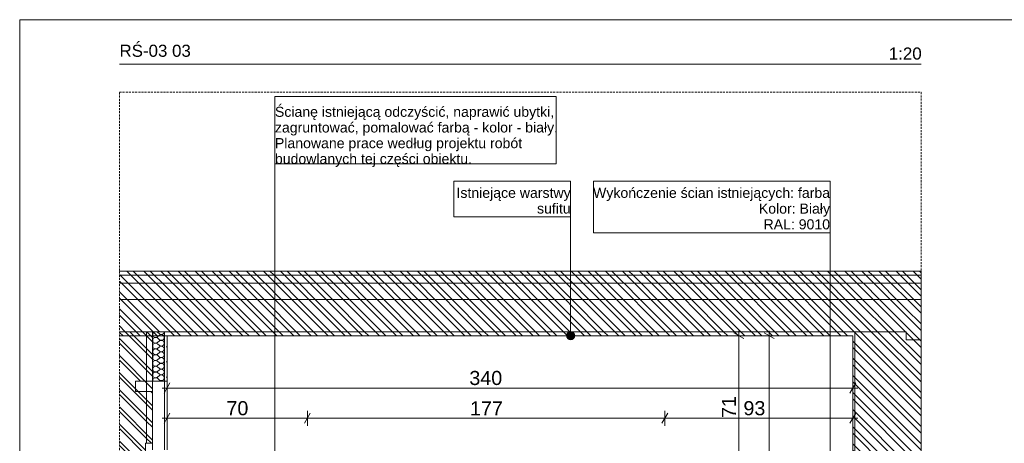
# Model space of a CAD drawing. Extents: x 180 to 5640, y 54 to 2910.
# Tile 2 of 9: x 180 to 2623, y 1859 to 2910. Entities that reach past the tile are written whole.
import ezdxf
from ezdxf.xclip import XClip

# ---------------------------------------------------------------- set-up
doc = ezdxf.new("R2010")
doc.units = 0
doc.header["$MEASUREMENT"] = 0
doc.header["$XCLIPFRAME"] = 0
doc.linetypes.add('Przerywana', pattern=[48, 24, -24])
doc.linetypes.add('Przerywana długa', pattern=[78, 50, -28])
for name, color, linetype in [('220-A Ściany', 7, 'Continuous'), ('370-W Ściany projektowane', 7, 'Continuous'), ('399-W Wymiary i opisy', 7, 'Continuous'), ('460-K Stropy', 7, 'Continuous'), ('810-G Ogólne', 7, 'Continuous'), ('820-G Rysunki Obrazki', 7, 'Continuous'), ('824-G Wypełnienia RŚ', 7, 'Continuous'), ('840-G Znaczniki ogólne', 7, 'Continuous')]:
    doc.layers.add(name, color=color, linetype=linetype)
doc.styles.add('STYL_AUTOMATYCZNY_2', font='arial.ttf')
doc.styles.add('STYL_AUTOMATYCZNY_3', font='arial.ttf')
pattern_1 = [(135, (4295.125, 786.18), (21.2132, 21.2132), [])]

# ---------------------------------------------------------------- blocks, each defined once
blk = doc.blocks.new('*X4')
at = {"layer": '370-W Ściany projektowane', "color": 94, "linetype": 'Continuous', "lineweight": 0, "ltscale": 0.5}
for p, q in [((527.3, 2130.5), (521.6, 2134.8)), ((527.3, 2127.6), (521.6, 2123.3)), ((527.3, 2116.2), (521.6, 2120.5)), ((527.3, 2113.3), (521.6, 2109)), ((527.3, 2101.9), (521.6, 2106.2)), ((527.3, 2099), (521.6, 2094.8)), ((527.3, 2087.6), (521.6, 2091.9)), ((527.3, 2084.8), (521.6, 2080.5)), ((527.3, 2073.3), (521.6, 2077.6)), ((527.3, 2070.5), (521.6, 2066.2)), ((527.3, 2059), (521.6, 2063.3)), ((527.3, 2056.2), (521.6, 2051.9)), ((527.3, 2044.8), (521.6, 2049)), ((527.3, 2041.9), (521.6, 2037.6)), ((527.3, 2030.5), (521.6, 2034.8)), ((527.3, 2027.6), (521.6, 2023.3)), ((527.3, 2016.2), (521.6, 2020.5))]:
    blk.add_line(p, q, dxfattribs=at)
for centre, start, end in [((517.3, 2129), 99.5987, 180), ((517.3, 2129), 180, 306.8699), ((517.3, 2129), 53.1301, 80.4013), ((531.6, 2136.2), 233.1301, 359.1978), ((531.6, 2121.9), 233.1301, 126.8699), ((517.3, 2114.8), 53.1301, 180), ((517.3, 2114.8), 180, 306.8699), ((517.3, 2100.5), 53.1301, 180), ((531.6, 2107.6), 233.1301, 126.8699), ((517.3, 2100.5), 180, 306.8699), ((517.3, 2086.2), 53.1301, 180), ((517.3, 2086.2), 180, 306.8699), ((517.3, 2071.9), 53.1301, 180), ((531.6, 2093.3), 233.1301, 126.8699), ((531.6, 2079), 233.1301, 126.8699), ((517.3, 2071.9), 180, 306.8699), ((517.3, 2057.6), 53.1301, 180), ((517.3, 2057.6), 180, 306.8699), ((531.6, 2064.8), 233.1301, 126.8699), ((531.6, 2050.5), 233.1301, 126.8699), ((517.3, 2043.3), 53.1301, 180), ((517.3, 2043.3), 180, 306.8699), ((517.3, 2029), 53.1301, 180), ((517.3, 2029), 180, 306.8699), ((531.6, 2036.2), 233.1301, 126.8699), ((531.6, 2021.9), 233.1301, 126.8699), ((517.3, 2014.8), 53.1301, 180), ((517.3, 2014.8), 180, 191.5112), ((531.6, 2007.6), 53.1721, 126.8699)]:
    blk.add_arc(centre, 7.14, start, end, dxfattribs=at)
blk = doc.blocks.new('Rysunek_1_1', base_point=(4295.1, 786.2))
at = {"layer": '220-A Ściany', "linetype": 'Continuous', "lineweight": 13}
h = blk.add_hatch(dxfattribs=at)
h.set_pattern_fill('Ściany_istniejące_0001', color=8, style=0, pattern_type=2)
h.set_pattern_definition(pattern_1)
h.paths.add_polyline_path([(427.7, 695.9), (494.9, 695.9), (494.9, 786.2), (494.9, 1030.3), (467.5, 1030.3), (467.5, 1056), (494.9, 1056), (494.9, 1184.3), (492.6, 1184.3), (492.6, 1859.3), (494.9, 1859.3), (494.9, 1987.6), (467.5, 1987.6), (467.5, 2013.3), (494.9, 2013.3), (494.9, 2126.1), (494.9, 2136.1), (427.7, 2136.1)])
h = blk.add_hatch(dxfattribs=at)
h.set_pattern_fill('Ściany_istniejące_0001', color=8, style=0, pattern_type=2)
h.set_pattern_definition(pattern_1)
h.paths.add_polyline_path([(494.9, 2126.1), (494.9, 2013.3), (509.9, 2013.3), (509.9, 2126.1)])
h = blk.add_hatch(dxfattribs=at)
h.set_pattern_fill('Ściany_istniejące_0001', color=8, style=0, pattern_type=2)
h.set_pattern_definition(pattern_1)
h.paths.add_polyline_path([(2247.4, 2126.1), (2247.4, 1771.2), (2252.4, 1771.2), (2252.4, 2126.1)])
h = blk.add_hatch(dxfattribs=at)
h.set_pattern_fill('Ściany_istniejące_0001', color=8, style=0, pattern_type=2)
h.set_pattern_definition(pattern_1)
h.paths.add_polyline_path([(2252.4, 2126.1), (2252.4, 1771.2), (2327.4, 1771.2), (2417, 1771.2), (2417, 2116.1), (2379.9, 2116.1), (2379.9, 2136.1), (2252.4, 2136.1)])
h = blk.add_hatch(dxfattribs=at)
h.set_pattern_fill('Ściany_istniejące_0001', color=8, style=0, pattern_type=2)
h.set_pattern_definition(pattern_1)
h.paths.add_polyline_path([(494.9, 1859.3), (509.4, 1859.3), (509.4, 1987.6), (494.9, 1987.6)])
at = {"layer": '370-W Ściany projektowane', "linetype": 'Continuous', "lineweight": 0}
h = blk.add_hatch(dxfattribs=at)
h.set_pattern_fill('Gips_0001', color=94, style=0, pattern_type=2)
h.set_pattern_definition([(0, (4295.125, 786.18), (0, 37.5), [0, -37.5])])
h.paths.add_polyline_path([(545.7, 2126.1), (539.4, 2126.1), (539.4, 2013.3), (545.7, 2013.3)])
at = {"layer": '460-K Stropy', "linetype": 'Continuous', "lineweight": 13}
h = blk.add_hatch(dxfattribs=at)
h.set_pattern_fill('Ściany_istniejące_0001', color=8, style=0, pattern_type=2)
h.set_pattern_definition(pattern_1)
h.paths.add_polyline_path([(2379.9, 2286.2), (427.7, 2286.2), (427.7, 2276.2), (2379.9, 2276.2)])
h = blk.add_hatch(dxfattribs=at)
h.set_pattern_fill('Ściany_istniejące_0001', color=8, style=0, pattern_type=2)
h.set_pattern_definition(pattern_1)
h.paths.add_polyline_path([(2379.9, 2276.2), (427.7, 2276.2), (427.7, 2256.2), (2379.9, 2256.2)])
h = blk.add_hatch(dxfattribs=at)
h.set_pattern_fill('Ściany_istniejące_0001', color=8, style=0, pattern_type=2)
h.set_pattern_definition(pattern_1)
h.paths.add_polyline_path([(2379.9, 2276.2), (2417, 2276.2), (2417, 2286.2), (2379.9, 2286.2)])
h = blk.add_hatch(dxfattribs=at)
h.set_pattern_fill('Ściany_istniejące_0001', color=8, style=0, pattern_type=2)
h.set_pattern_definition(pattern_1)
h.paths.add_polyline_path([(2417, 2276.2), (2379.9, 2276.2), (2379.9, 2256.2), (2417, 2256.2)])
h = blk.add_hatch(dxfattribs=at)
h.set_pattern_fill('Ściany_istniejące_0001', color=8, style=0, pattern_type=2)
h.set_pattern_definition(pattern_1)
h.paths.add_polyline_path([(2379.9, 2256.2), (427.7, 2256.2), (427.7, 2256.1), (2379.9, 2256.1)])
h = blk.add_hatch(dxfattribs=at)
h.set_pattern_fill('Ściany_istniejące_0001', color=8, style=0, pattern_type=2)
h.set_pattern_definition(pattern_1)
h.paths.add_polyline_path([(2379.9, 2256.1), (427.7, 2256.1), (427.7, 2216.1), (2379.9, 2216.1)])
h = blk.add_hatch(dxfattribs=at)
h.set_pattern_fill('Ściany_istniejące_0001', color=8, style=0, pattern_type=2)
h.set_pattern_definition(pattern_1)
h.paths.add_polyline_path([(2417, 2256.2), (2379.9, 2256.2), (2379.9, 2256.1), (2417, 2256.1)])
h = blk.add_hatch(dxfattribs=at)
h.set_pattern_fill('Ściany_istniejące_0001', color=8, style=0, pattern_type=2)
h.set_pattern_definition(pattern_1)
h.paths.add_polyline_path([(2417, 2256.1), (2379.9, 2256.1), (2379.9, 2216.1), (2417, 2216.1)])
h = blk.add_hatch(dxfattribs=at)
h.set_pattern_fill('Ściany_istniejące_0001', color=8, style=0, pattern_type=2)
h.set_pattern_definition(pattern_1)
h.paths.add_polyline_path([(427.7, 2136.1), (494.9, 2136.1), (509.4, 2136.1), (539.4, 2136.1), (2252.4, 2136.1), (2379.9, 2136.1), (2379.9, 2216.1), (427.7, 2216.1)])
h = blk.add_hatch(dxfattribs=at)
h.set_pattern_fill('Ściany_istniejące_0001', color=8, style=0, pattern_type=2)
h.set_pattern_definition(pattern_1)
h.paths.add_polyline_path([(2379.9, 2216.1), (2379.9, 2116.1), (2417, 2116.1), (2417, 2216.1)])
h = blk.add_hatch(dxfattribs=at)
h.set_pattern_fill('Ściany_istniejące_0001', color=8, style=0, pattern_type=2)
h.set_pattern_definition(pattern_1)
h.paths.add_polyline_path([(494.9, 2126.1), (509.4, 2126.1), (509.4, 2136.1), (494.9, 2136.1)])
h = blk.add_hatch(dxfattribs=at)
h.set_pattern_fill('Ściany_istniejące_0001', color=8, style=0, pattern_type=2)
h.set_pattern_definition(pattern_1)
h.paths.add_polyline_path([(539.4, 2136.1), (539.4, 2126.1), (2252.4, 2126.1), (2252.4, 2136.1)])
at = {"layer": '820-G Rysunki Obrazki', "linetype": 'Continuous', "lineweight": 13}
blk.add_hatch(color=154, dxfattribs=at).paths.add_polyline_path([(1537.3, 2126.1), (1538.1, 2122.3), (1540.2, 2119), (1543.5, 2116.8), (1547.3, 2116.1), (1551.1, 2116.8), (1554.4, 2119), (1556.6, 2122.3), (1557.3, 2126.1), (1556.6, 2129.9), (1554.4, 2133.2), (1551.1, 2135.3), (1547.3, 2136.1), (1543.5, 2135.3), (1540.2, 2133.2), (1538.1, 2129.9)])
at = {"layer": '824-G Wypełnienia RŚ', "linetype": 'Continuous', "lineweight": 13}
h = blk.add_hatch(dxfattribs=at)
h.set_pattern_fill('_Poza_zakresem_opracowan_3E', color=8, style=0, pattern_type=2)
h.set_pattern_definition([(135, (346.407, 2258.062), (21.2132, 21.2132), [])])
h.paths.add_polyline_path([(2416.8, 2286.2), (427.7, 2286.2), (427.7, 2125.5), (2247.4, 2126.1), (2247.5, 1771.2), (2416.8, 1771.2)])
h = blk.add_hatch(dxfattribs=at)
h.set_pattern_fill('_Poza_zakresem_opracowan_3E', color=8, style=0, pattern_type=2)
h.set_pattern_definition([(135, (2360.77, 652.912), (21.2132, 21.2132), [])])
h.paths.add_polyline_path([(509.9, 2136.1), (427.7, 2136.1), (427.7, 519.6), (2417, 520.3), (2417, 1206.2), (2246.2, 1205.7), (2247.4, 785.7), (509.9, 786.2), (509.9, 1184.3), (492.6, 1184.3), (492.6, 1859.3), (509.9, 1859.3)])
at = {"layer": '220-A Ściany', "color": 7, "linetype": 'Continuous', "lineweight": 13, "ltscale": 0.5}
for p, q in [((509.9, 2126.1), (509.4, 2126.1)), ((509.9, 2126.1), (509.9, 2013.3)), ((2247.4, 2126.1), (2247.4, 1771.2)), ((2417, 2116.1), (2379.9, 2116.1)), ((467.5, 2013.3), (467.5, 1987.6)), ((494.9, 2013.3), (467.5, 2013.3)), ((494.9, 2004.8), (494.9, 2013.3)), ((509.4, 2013.3), (494.9, 2013.3)), ((494.9, 1991.7), (494.9, 2004.8)), ((509.9, 2013.3), (509.9, 2004.8)), ((509.9, 2004.8), (509.9, 1991.7)), ((494.9, 1987.6), (467.5, 1987.6)), ((494.9, 1987.6), (494.9, 1991.7)), ((494.9, 1987.6), (494.9, 1859.3)), ((509.4, 1987.6), (494.9, 1987.6)), ((509.4, 1987.6), (509.4, 1859.3)), ((509.9, 1991.7), (509.9, 1975)), ((509.9, 1975), (509.9, 1954.8)), ((509.9, 1954.8), (509.9, 1931.4)), ((509.9, 1931.4), (509.9, 1904.8)), ((509.9, 1904.8), (509.9, 1875.4)), ((509.9, 1875.4), (509.9, 1843.2))]:
    blk.add_line(p, q, dxfattribs=at)
at = {"layer": '220-A Ściany', "color": 7, "linetype": 'Continuous', "lineweight": 13, "ltscale": 0.5, "flags": 128}
for points in [[(494.9, 2136.1), (494.9, 2126.1), (494.9, 2013.3)], [(2252.4, 2136.1), (2252.4, 2126.1), (2252.4, 1771.2)]]:
    blk.add_lwpolyline(points, dxfattribs=at)
at = {"layer": '370-W Ściany projektowane', "color": 94, "linetype": 'Continuous', "lineweight": 0, "ltscale": 0.5}
for p, q in [((509.4, 2136.1), (509.4, 2126.1)), ((509.4, 2126.1), (509.4, 2013.3)), ((545.7, 2126.1), (545.7, 2013.3)), ((509.4, 2004.8), (509.4, 2013.3)), ((509.9, 2013.3), (509.4, 2013.3)), ((509.4, 1991.7), (509.4, 2004.8)), ((539.4, 2013.3), (539.4, 2004.8)), ((539.4, 2004.8), (539.4, 1991.7)), ((545.7, 2013.3), (545.7, 2004.8)), ((545.7, 2004.8), (545.7, 1991.7)), ((509.4, 1987.6), (509.4, 1991.7)), ((539.4, 1991.7), (539.4, 1975)), ((545.7, 1991.7), (545.7, 1975)), ((539.4, 1975), (539.4, 1954.8)), ((539.4, 1954.8), (539.4, 1931.4)), ((545.7, 1975), (545.7, 1954.8)), ((545.7, 1954.8), (545.7, 1931.4)), ((539.4, 1931.4), (539.4, 1904.8)), ((545.7, 1931.4), (545.7, 1904.8)), ((539.4, 1904.8), (539.4, 1875.4)), ((545.7, 1904.8), (545.7, 1875.4)), ((539.4, 1875.4), (539.4, 1843.2)), ((545.7, 1875.4), (545.7, 1843.2))]:
    blk.add_line(p, q, dxfattribs=at)
at = {"layer": '370-W Ściany projektowane', "color": 94, "linetype": 'Continuous', "lineweight": 0, "ltscale": 0.5, "flags": 128}
for points in [[(539.4, 2136.1), (539.4, 2126.1), (539.4, 2013.3)], [(545.7, 2013.3), (539.4, 2013.3), (509.9, 2013.3)]]:
    blk.add_lwpolyline(points, dxfattribs=at)
at = {"layer": '399-W Wymiary i opisy', "color": 154, "linetype": 'Continuous', "lineweight": 13, "ltscale": 0.5}
for p, q in [((1983.5, 2126.1), (1946, 2126.1)), ((1977.2, 2118.9), (1952.2, 2133.3)), ((1964.7, 2126.1), (1964.7, 2138.3)), ((1964.7, 1771.2), (1964.7, 2126.1)), ((2058.5, 2126.1), (2021, 2126.1)), ((2052.2, 2118.9), (2027.2, 2133.3)), ((2039.7, 2126.1), (2039.7, 2138.3)), ((2039.7, 785.7), (2039.7, 2126.1)), ((552.9, 2008.9), (538.4, 1983.9)), ((545.7, 1977.7), (545.7, 2015.2)), ((2240.2, 1983.9), (2254.6, 2008.9)), ((2247.4, 1977.7), (2247.4, 2015.2)), ((533.4, 1996.4), (545.7, 1996.4)), ((545.7, 1996.4), (2247.4, 1996.4)), ((2247.4, 1996.4), (2259.6, 1996.4)), ((552.9, 1933.9), (538.4, 1908.9)), ((545.7, 1902.7), (545.7, 1940.2)), ((901.2, 1933.9), (886.7, 1908.9)), ((893.9, 1902.7), (893.9, 1940.2)), ((1788.2, 1933.9), (1773.7, 1908.9)), ((1780.9, 1902.7), (1780.9, 1940.2)), ((2240.2, 1908.9), (2254.6, 1933.9)), ((2247.4, 1902.7), (2247.4, 1940.2)), ((533.4, 1921.4), (545.7, 1921.4)), ((545.7, 1921.4), (893.9, 1921.4)), ((893.9, 1921.4), (1780.9, 1921.4)), ((1780.9, 1921.4), (2247.4, 1921.4)), ((2247.4, 1921.4), (2259.6, 1921.4))]:
    blk.add_line(p, q, dxfattribs=at)
at = {"layer": '460-K Stropy', "color": 7, "linetype": 'Continuous', "lineweight": 13, "ltscale": 0.5}
for p, q in [((2379.9, 2286.2), (427.7, 2286.2)), ((2379.9, 2276.2), (427.7, 2276.2)), ((2417, 2286.2), (2379.9, 2286.2)), ((2417, 2276.2), (2379.9, 2276.2)), ((2379.9, 2256.1), (427.7, 2256.1)), ((2417, 2256.1), (2379.9, 2256.1)), ((2379.9, 2216.1), (427.7, 2216.1)), ((2417, 2216.1), (2379.9, 2216.1)), ((545.7, 2126.1), (539.4, 2126.1)), ((2247.4, 2126.1), (545.7, 2126.1)), ((2379.9, 2136.1), (2379.9, 2116.1))]:
    blk.add_line(p, q, dxfattribs=at)
at = {"layer": '460-K Stropy', "color": 7, "linetype": 'Przerywana', "lineweight": 13, "ltscale": 0.5}
for p, q in [((2379.9, 2256.2), (427.7, 2256.2)), ((2417, 2256.2), (2379.9, 2256.2))]:
    blk.add_line(p, q, dxfattribs=at)
at = {"layer": '460-K Stropy', "color": 7, "linetype": 'Continuous', "lineweight": 13, "ltscale": 0.5, "flags": 128}
blk.add_lwpolyline([(2379.9, 2136.1), (2252.4, 2136.1), (539.4, 2136.1), (509.4, 2136.1), (494.9, 2136.1), (427.7, 2136.1)], dxfattribs=at)
at = {"layer": '820-G Rysunki Obrazki', "color": 154, "linetype": 'Continuous', "lineweight": 13, "ltscale": 0.5}
for p, q in [((1511.1, 2719.2), (813.4, 2719.2)), ((813.4, 2719.2), (813.4, 2552.1)), ((1511.1, 2552.1), (1511.1, 2719.2)), ((813.4, 2552.1), (1511.1, 2552.1)), ((813.4, 1649.1), (813.4, 2552.1)), ((813.4, 2552.1), (1511.1, 2552.1)), ((1547.3, 2509.3), (1257.6, 2509.3)), ((1257.6, 2509.3), (1257.6, 2420.8)), ((1547.3, 2420.8), (1547.3, 2509.3)), ((2191, 2509.3), (1603.9, 2509.3)), ((1603.9, 2509.3), (1603.9, 2381.5)), ((2191, 2381.5), (2191, 2509.3)), ((1257.6, 2420.8), (1547.3, 2420.8)), ((1547.3, 2420.8), (1257.6, 2420.8)), ((1547.3, 2136.1), (1547.3, 2420.8)), ((1603.9, 2381.5), (2191, 2381.5)), ((2191, 2381.5), (1603.9, 2381.5)), ((2191, 1649.1), (2191, 2381.5))]:
    blk.add_line(p, q, dxfattribs=at)
blk.add_circle((1547.3, 2126.1), 10, dxfattribs=at)
at = {"layer": '824-G Wypełnienia RŚ', "color": 7, "linetype": 'Continuous', "lineweight": 13, "ltscale": 0.5, "flags": 128}
for points in [[(427.7, 2125.5), (2247.4, 2126.1), (2247.5, 1771.2), (2416.8, 1771.2), (2416.8, 2286.2), (427.7, 2286.2)], [(2417, 1206.2), (2246.2, 1205.7), (2247.4, 785.7), (509.9, 786.2), (509.9, 1184.3), (492.6, 1184.3), (492.6, 1859.3), (509.9, 1859.3), (509.9, 2136.1), (427.7, 2136.1)]]:
    blk.add_lwpolyline(points, dxfattribs=at)
at = {"color": 7, "linetype": 'Continuous', "lineweight": 13, "ltscale": 0.5}
blk.add_blockref('*X4', (0, 0), dxfattribs=at)
at = {"layer": '399-W Wymiary i opisy', "color": 154, "linetype": 'Continuous', "lineweight": 13, "char_height": 35, "attachment_point": 7, "style": 'STYL_AUTOMATYCZNY_2'}
for s, insert, width in [('\\A1;{\\pql;\\fArial|b0|i0|c238|p0;\\W1.000000;340}', (1295.9, 2003.4), 80.086), ('\\A1;{\\pql;\\fArial|b0|i0|c238|p0;\\W1.000000;70}', (693.1, 1928.4), 53.391), ('\\A1;{\\pql;\\fArial|b0|i0|c238|p0;\\W1.000000;177}', (1297.4, 1928.4), 80.086), ('\\A1;{\\pql;\\fArial|b0|i0|c238|p0;\\W1.000000;93}', (1976.1, 1928.4), 53.391)]:
    blk.add_mtext(s, dxfattribs=dict(at, insert=insert, width=width))
at = {"layer": '399-W Wymiary i opisy', "color": 154, "linetype": 'Continuous', "lineweight": 13, "insert": (1957.7, 1921.9), "char_height": 35, "width": 53.391, "attachment_point": 7, "rotation": 90, "style": 'STYL_AUTOMATYCZNY_2'}
blk.add_mtext('\\A1;{\\pql;\\fArial|b0|i0|c238|p0;\\W1.000000;71}', dxfattribs=at)
at = {"layer": '820-G Rysunki Obrazki', "color": 154, "linetype": 'Continuous', "lineweight": 13, "char_height": 25, "style": 'STYL_AUTOMATYCZNY_3'}
for s, insert, attachment_point, line_spacing_factor in [('\\A1;{\\pql;\\fArial|b0|i0|c238|p0;\\W1.000000;Ścianę istniejącą odczyścić, naprawić ubytki, \\P\\pql;\\fArial|b0|i0|c238|p0;\\W1.000000;zagruntować, pomalować farbą - kolor - biały.\\fArial|b0|i0|c238|p0;\\W1.000000; \\P\\pql;\\fArial|b0|i0|c238|p0;\\W1.000000;Planowane prace według projektu robót \\P\\pql;\\fArial|b0|i0|c238|p0;\\W1.000000;budowlanych tej części obiektu.}', (813.4, 2544.9), 7, 0.932798), ('\\A1;{\\pqr;\\fArial|b0|i0|c238|p0;\\W1.000000;Istniejąc\\fArial|b0|i0|c238|p0;\\W1.000000;e warstwy\\P\\pqr;\\fArial|b0|i0|c238|p0;\\W1.000000;sufitu}', (1547.3, 2428.9), 9, 0.933377), ('\\A1;{\\pqr;\\fArial|b0|i0|c238|p0;\\W1.000000;Wykończenie ścian istniejących: farba\\P\\pqr;\\fArial|b0|i0|c238|p0;\\W1.000000;Kolor: Biały\\P\\pqr;\\fArial|b0|i0|c238|p0;\\W1.000000;RAL: 9010}', (2191, 2389.6), 9, 0.936882)]:
    blk.add_mtext(s, dxfattribs=dict(at, insert=insert, attachment_point=attachment_point, line_spacing_factor=line_spacing_factor))

msp = doc.modelspace()

# ---------------------------------------------------------------- linework, layer by layer
at = {"layer": '810-G Ogólne', "color": 7, "linetype": 'Continuous', "lineweight": 13, "ltscale": 0.1}
for p in [(4890, 2910), (180, 60)]:
    msp.add_line(p, (180, 2910), dxfattribs=at)
at = {"layer": '820-G Rysunki Obrazki', "color": 7, "linetype": 'Continuous', "lineweight": 13, "ltscale": 0.1}
msp.add_line((427.7, 2800), (2417, 2800), dxfattribs=at)
at = {"layer": '840-G Znaczniki ogólne', "color": 8, "linetype": 'Przerywana długa', "lineweight": 13, "ltscale": 0.1}
msp.add_lwpolyline([(427.7, 2730), (2417, 2730), (2417, 142.9), (427.7, 142.9)], close=True, dxfattribs=at)

# ---------------------------------------------------------------- block references
at = {"layer": '820-G Rysunki Obrazki', "color": 7, "linetype": 'Continuous', "lineweight": 13, "ltscale": 0.1}
ref = msp.add_blockref('Rysunek_1_1', (4295.1, 786.2), dxfattribs=at)
XClip(ref).set_block_clipping_path([(427.7351978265, 142.9021057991), (2416.9898833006, 2730)])

# ---------------------------------------------------------------- texts
at = {"layer": '820-G Rysunki Obrazki', "color": 7, "lineweight": 13, "char_height": 30, "attachment_point": 1, "style": 'STYL_AUTOMATYCZNY_2'}
for s, insert in [('\\A1;{\\pql;\\pt0;\\fArial|b0|i0|c238|p0;\\W1.000000;RŚ-03 03}', (427.7, 2848)), ('\\A1;{\\pql;\\pt0;\\fArial|b0|i0|c238|p0;\\W1.000000;}', (1209, 2848)), ('\\A1;{\\pql;\\pt0;\\fArial|b0|i0|c238|p0;\\W1.000000;1:20}', (2336.9, 2841.1))]:
    msp.add_mtext(s, dxfattribs=dict(at, insert=insert))

doc.saveas('drawing.dxf')
